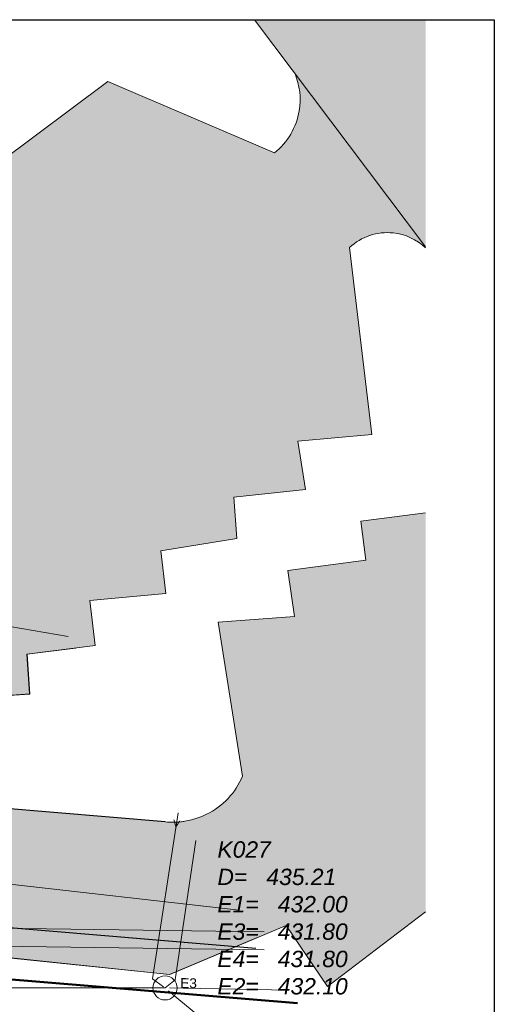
# Model space of a CAD drawing. Header units: metres. Extents: x 2643011 to 2643179, y 1217594 to 1217713.
# Tile 60 of 60: x 2643163 to 2643179, y 1217680 to 1217713. Entities that reach past the tile are written whole.
import ezdxf

# ---------------------------------------------------------------- set-up
doc = ezdxf.new("R2010")
doc.units = ezdxf.units.M
doc.linetypes.add('AUSGEZOGEN', pattern=[0])
for name, color, linetype in [('XR$1$_65365', 7, 'Continuous'), ('XR$1$_65380', 7, 'Continuous'), ('XR$1$_65385', 7, 'Continuous'), ('XR$1$_65387', 7, 'Continuous'), ('XR$1$_65388', 7, 'Continuous'), ('XR$1$_65390', 7, 'Continuous'), ('XR$1$_65391', 7, 'Continuous'), ('XR$1$_65393', 7, 'Continuous'), ('XR$1$_65394', 7, 'Continuous'), ('XR$1$_65405', 7, 'Continuous'), ('XR$1$_65411', 7, 'Continuous'), ('XR$1$_65413', 7, 'Continuous'), ('XR$1$_65414', 7, 'Continuous')]:
    doc.layers.add(name, color=color, linetype=linetype)
doc.styles.add('ARIAL', font='arial.ttf')

# ---------------------------------------------------------------- blocks, each defined once
blk = doc.blocks.new('COMPLEXOBJECT_1')
at = {"layer": 'XR$1$_65393', "color": 6, "linetype": 'AUSGEZOGEN', "lineweight": 20, "transparency": 33554687}
for start, end in [(90, 270), (270, 90)]:
    blk.add_arc((2643168.097, 1217681.04), 0.4, start, end, dxfattribs=at)

msp = doc.modelspace()

# ---------------------------------------------------------------- hatches: boundary and pattern name
at = {"layer": 'XR$1$_65414', "linetype": 'AUSGEZOGEN', "lineweight": 20, "true_color": 0xf0f0ea, "transparency": 33554687}
msp.add_hatch(color=7, dxfattribs=at).paths.add_polyline_path([(2643176.754, 1217713.187), (2643171.065, 1217713.187), (2643176.754, 1217705.645)])
h = msp.add_hatch(color=7, dxfattribs=at)
h.paths.add_polyline_path([(2643156.704, 1217689.347), (2643156.712, 1217689.323), (2643156.712, 1217689.322), (2643156.707, 1217689.327)], flags=16)
h.paths.add_polyline_path([(2643156.72, 1217689.296), (2643156.712, 1217689.323), (2643156.332, 1217691.527), (2643156.336, 1217691.501), (2643156.326, 1217691.542), (2643156.331, 1217691.537), (2643156.328, 1217691.55), (2643156.322, 1217691.599), (2643156.317, 1217691.648), (2643156.312, 1217691.697), (2643156.309, 1217691.747), (2643156.308, 1217691.796), (2643156.307, 1217691.846), (2643156.308, 1217691.895), (2643156.31, 1217691.944), (2643156.313, 1217691.994), (2643156.318, 1217692.043), (2643156.323, 1217692.092), (2643156.33, 1217692.141), (2643156.338, 1217692.19), (2643156.347, 1217692.239), (2643156.358, 1217692.287), (2643156.37, 1217692.335), (2643156.382, 1217692.383), (2643156.396, 1217692.43), (2643156.412, 1217692.477), (2643156.428, 1217692.524), (2643156.445, 1217692.57), (2643156.464, 1217692.616), (2643156.484, 1217692.661), (2643156.505, 1217692.706), (2643156.527, 1217692.75), (2643156.55, 1217692.794), (2643156.574, 1217692.837), (2643156.599, 1217692.88), (2643156.625, 1217692.922), (2643156.653, 1217692.963), (2643156.685, 1217693.01), (2643156.719, 1217693.056), (2643156.755, 1217693.1), (2643156.791, 1217693.144), (2643156.829, 1217693.187), (2643156.868, 1217693.229), (2643156.908, 1217693.269), (2643156.949, 1217693.308), (2643156.991, 1217693.347), (2643157.035, 1217693.383), (2643157.079, 1217693.419), (2643157.125, 1217693.454), (2643157.171, 1217693.487), (2643157.219, 1217693.518), (2643157.267, 1217693.549), (2643157.316, 1217693.578), (2643157.366, 1217693.605), (2643157.416, 1217693.631), (2643157.468, 1217693.656), (2643157.52, 1217693.679), (2643157.573, 1217693.701), (2643157.626, 1217693.721), (2643157.68, 1217693.74), (2643157.734, 1217693.757), (2643157.789, 1217693.773), (2643157.844, 1217693.787), (2643157.9, 1217693.799), (2643157.956, 1217693.81), (2643158.012, 1217693.819), (2643158.068, 1217693.827), (2643158.125, 1217693.833), (2643158.791, 1217688.901), (2643161.264, 1217689.068), (2643161.158, 1217690.635), (2643163.6, 1217690.801), (2643163.511, 1217692.123), (2643165.78, 1217692.413), (2643165.603, 1217693.906), (2643168.123, 1217694.135), (2643167.953, 1217695.55), (2643170.487, 1217695.956), (2643170.387, 1217697.33), (2643172.758, 1217697.592), (2643172.508, 1217699.195), (2643174.971, 1217699.42), (2643174.226, 1217705.622), (2643174.264, 1217705.656), (2643174.302, 1217705.689), (2643174.342, 1217705.721), (2643174.382, 1217705.752), (2643174.423, 1217705.782), (2643174.465, 1217705.811), (2643174.508, 1217705.838), (2643174.551, 1217705.865), (2643174.595, 1217705.89), (2643174.64, 1217705.914), (2643174.686, 1217705.936), (2643174.732, 1217705.957), (2643174.778, 1217705.978), (2643174.825, 1217705.996), (2643174.873, 1217706.014), (2643174.921, 1217706.03), (2643174.97, 1217706.045), (2643175.019, 1217706.058), (2643175.068, 1217706.07), (2643175.118, 1217706.081), (2643175.168, 1217706.09), (2643175.218, 1217706.098), (2643175.268, 1217706.105), (2643175.319, 1217706.11), (2643175.369, 1217706.114), (2643175.42, 1217706.117), (2643175.471, 1217706.118), (2643175.521, 1217706.117), (2643175.572, 1217706.115), (2643175.623, 1217706.112), (2643175.673, 1217706.108), (2643175.712, 1217706.103), (2643175.751, 1217706.098), (2643175.79, 1217706.092), (2643175.828, 1217706.085), (2643175.866, 1217706.077), (2643175.904, 1217706.069), (2643175.942, 1217706.059), (2643175.98, 1217706.049), (2643176.018, 1217706.038), (2643176.055, 1217706.026), (2643176.092, 1217706.014), (2643176.129, 1217706.001), (2643176.165, 1217705.987), (2643176.201, 1217705.972), (2643176.237, 1217705.956), (2643176.272, 1217705.94), (2643176.308, 1217705.923), (2643176.342, 1217705.905), (2643176.377, 1217705.886), (2643176.411, 1217705.867), (2643176.444, 1217705.847), (2643176.477, 1217705.826), (2643176.51, 1217705.805), (2643176.542, 1217705.783), (2643176.574, 1217705.76), (2643176.605, 1217705.736), (2643176.636, 1217705.712), (2643176.666, 1217705.687), (2643176.696, 1217705.662), (2643176.725, 1217705.636), (2643176.754, 1217705.609), (2643176.754, 1217705.645), (2643172.415, 1217711.397), (2643172.43, 1217711.36), (2643172.444, 1217711.322), (2643172.458, 1217711.283), (2643172.471, 1217711.245), (2643172.483, 1217711.206), (2643172.495, 1217711.167), (2643172.506, 1217711.128), (2643172.516, 1217711.089), (2643172.525, 1217711.049), (2643172.534, 1217711.01), (2643172.542, 1217710.97), (2643172.549, 1217710.93), (2643172.556, 1217710.89), (2643172.562, 1217710.85), (2643172.567, 1217710.81), (2643172.572, 1217710.769), (2643172.575, 1217710.729), (2643172.579, 1217710.689), (2643172.581, 1217710.648), (2643172.583, 1217710.607), (2643172.584, 1217710.567), (2643172.584, 1217710.526), (2643172.583, 1217710.486), (2643172.582, 1217710.445), (2643172.58, 1217710.405), (2643172.577, 1217710.364), (2643172.574, 1217710.324), (2643172.57, 1217710.283), (2643172.565, 1217710.243), (2643172.56, 1217710.203), (2643172.553, 1217710.163), (2643172.544, 1217710.11), (2643172.533, 1217710.058), (2643172.522, 1217710.006), (2643172.509, 1217709.954), (2643172.494, 1217709.902), (2643172.479, 1217709.851), (2643172.462, 1217709.8), (2643172.444, 1217709.75), (2643172.425, 1217709.7), (2643172.405, 1217709.651), (2643172.384, 1217709.602), (2643172.361, 1217709.553), (2643172.338, 1217709.505), (2643172.313, 1217709.458), (2643172.287, 1217709.411), (2643172.26, 1217709.365), (2643172.232, 1217709.319), (2643172.203, 1217709.274), (2643172.173, 1217709.23), (2643172.141, 1217709.187), (2643172.109, 1217709.144), (2643172.076, 1217709.102), (2643172.042, 1217709.061), (2643172.007, 1217709.021), (2643171.971, 1217708.982), (2643171.934, 1217708.943), (2643171.896, 1217708.905), (2643171.857, 1217708.868), (2643171.818, 1217708.833), (2643171.777, 1217708.798), (2643171.736, 1217708.764), (2643166.202, 1217711.138), (2643151.346, 1217700.066), (2643156.821, 1217697.724), (2643154.121, 1217695.751), (2643154.012, 1217695.665), (2643153.904, 1217695.577), (2643153.799, 1217695.487), (2643153.695, 1217695.396), (2643153.592, 1217695.302), (2643153.491, 1217695.207), (2643153.393, 1217695.11), (2643153.296, 1217695.011), (2643153.2, 1217694.91), (2643153.107, 1217694.807), (2643153.015, 1217694.703), (2643152.926, 1217694.597), (2643152.838, 1217694.49), (2643152.753, 1217694.38), (2643152.669, 1217694.27), (2643152.588, 1217694.157), (2643152.508, 1217694.044), (2643152.431, 1217693.929), (2643152.356, 1217693.812), (2643152.283, 1217693.694), (2643152.212, 1217693.575), (2643152.144, 1217693.454), (2643152.077, 1217693.332), (2643152.013, 1217693.209), (2643151.952, 1217693.085), (2643151.892, 1217692.96), (2643151.835, 1217692.834), (2643151.78, 1217692.706), (2643151.728, 1217692.578), (2643151.677, 1217692.449), (2643151.63, 1217692.318), (2643151.567, 1217692.134), (2643151.508, 1217691.948), (2643151.455, 1217691.76), (2643151.406, 1217691.572), (2643151.363, 1217691.382), (2643151.324, 1217691.19), (2643151.291, 1217690.998), (2643151.262, 1217690.806), (2643151.238, 1217690.612), (2643151.219, 1217690.418), (2643151.206, 1217690.224), (2643151.197, 1217690.029), (2643151.194, 1217689.834), (2643151.195, 1217689.639), (2643151.202, 1217689.444), (2643151.213, 1217689.249), (2643151.23, 1217689.055), (2643151.252, 1217688.861), (2643151.279, 1217688.668), (2643151.31, 1217688.476), (2643151.347, 1217688.285), (2643151.389, 1217688.094), (2643151.435, 1217687.905), (2643151.487, 1217687.717), (2643151.543, 1217687.53), (2643151.604, 1217687.345), (2643151.67, 1217687.161), (2643151.741, 1217686.98), (2643151.816, 1217686.8), (2643151.896, 1217686.622), (2643151.981, 1217686.447), (2643152.029, 1217686.365), (2643152.079, 1217686.285), (2643152.129, 1217686.205), (2643152.181, 1217686.125), (2643152.233, 1217686.046), (2643152.286, 1217685.968), (2643152.34, 1217685.89), (2643152.395, 1217685.813), (2643152.45, 1217685.737), (2643152.507, 1217685.661), (2643152.565, 1217685.586), (2643152.623, 1217685.511), (2643152.682, 1217685.438), (2643152.742, 1217685.364), (2643152.803, 1217685.292), (2643152.864, 1217685.22), (2643152.927, 1217685.149), (2643152.99, 1217685.079), (2643153.054, 1217685.009), (2643153.119, 1217684.94), (2643153.185, 1217684.872), (2643153.251, 1217684.805), (2643153.318, 1217684.738), (2643153.386, 1217684.672), (2643153.455, 1217684.607), (2643153.524, 1217684.543), (2643153.594, 1217684.479), (2643153.665, 1217684.417), (2643153.737, 1217684.355), (2643153.809, 1217684.294), (2643153.882, 1217684.233), (2643153.968, 1217684.164), (2643154.055, 1217684.096), (2643154.142, 1217684.03), (2643154.231, 1217683.964), (2643154.321, 1217683.9), (2643154.411, 1217683.836), (2643154.502, 1217683.774), (2643154.594, 1217683.714), (2643154.687, 1217683.654), (2643154.781, 1217683.596), (2643154.875, 1217683.538), (2643154.97, 1217683.483), (2643155.066, 1217683.428), (2643155.162, 1217683.375), (2643155.26, 1217683.323), (2643155.358, 1217683.272), (2643155.456, 1217683.222), (2643155.555, 1217683.174), (2643155.655, 1217683.127), (2643155.756, 1217683.082), (2643155.857, 1217683.038), (2643155.958, 1217682.995), (2643156.061, 1217682.953), (2643156.163, 1217682.913), (2643156.267, 1217682.875), (2643156.37, 1217682.837), (2643156.475, 1217682.801), (2643156.579, 1217682.767), (2643156.684, 1217682.733), (2643156.79, 1217682.701), (2643156.896, 1217682.671), (2643168.25, 1217681.487), (2643171.132, 1217682.707), (2643172.122, 1217683.117), (2643173.497, 1217681.083), (2643176.754, 1217683.571), (2643176.754, 1217696.818), (2643174.597, 1217696.535), (2643174.767, 1217695.241), (2643172.175, 1217694.901), (2643172.401, 1217693.375), (2643169.863, 1217693.179), (2643170.671, 1217688.07), (2643170.648, 1217688.017), (2643170.624, 1217687.965), (2643170.598, 1217687.914), (2643170.572, 1217687.863), (2643170.544, 1217687.813), (2643170.516, 1217687.764), (2643170.486, 1217687.715), (2643170.455, 1217687.667), (2643170.423, 1217687.619), (2643170.39, 1217687.573), (2643170.355, 1217687.527), (2643170.32, 1217687.482), (2643170.284, 1217687.437), (2643170.246, 1217687.394), (2643170.208, 1217687.352), (2643170.169, 1217687.31), (2643170.129, 1217687.269), (2643170.088, 1217687.229), (2643170.046, 1217687.19), (2643170.003, 1217687.153), (2643169.959, 1217687.116), (2643169.914, 1217687.08), (2643169.869, 1217687.045), (2643169.823, 1217687.011), (2643169.776, 1217686.978), (2643169.728, 1217686.947), (2643169.68, 1217686.916), (2643169.631, 1217686.887), (2643169.581, 1217686.859), (2643169.53, 1217686.831), (2643169.479, 1217686.805), (2643169.438, 1217686.785), (2643169.397, 1217686.766), (2643169.355, 1217686.748), (2643169.312, 1217686.73), (2643169.27, 1217686.713), (2643169.227, 1217686.697), (2643169.183, 1217686.682), (2643169.14, 1217686.667), (2643169.096, 1217686.653), (2643169.052, 1217686.64), (2643169.008, 1217686.628), (2643168.963, 1217686.617), (2643168.919, 1217686.606), (2643168.874, 1217686.597), (2643168.829, 1217686.588), (2643168.784, 1217686.58), (2643168.738, 1217686.573), (2643168.693, 1217686.566), (2643168.647, 1217686.561), (2643168.602, 1217686.556), (2643168.556, 1217686.552), (2643168.51, 1217686.549), (2643168.464, 1217686.547), (2643168.419, 1217686.546), (2643168.373, 1217686.545), (2643168.327, 1217686.545), (2643168.281, 1217686.547), (2643168.235, 1217686.549), (2643168.189, 1217686.551), (2643168.144, 1217686.555), (2643168.098, 1217686.56), (2643158.995, 1217687.326), (2643158.945, 1217687.335), (2643158.896, 1217687.345), (2643158.847, 1217687.356), (2643158.798, 1217687.367), (2643158.75, 1217687.38), (2643158.701, 1217687.393), (2643158.653, 1217687.407), (2643158.605, 1217687.422), (2643158.558, 1217687.438), (2643158.51, 1217687.455), (2643158.463, 1217687.472), (2643158.416, 1217687.49), (2643158.37, 1217687.509), (2643158.324, 1217687.529), (2643158.278, 1217687.55), (2643158.233, 1217687.571), (2643158.187, 1217687.593), (2643158.143, 1217687.616), (2643158.099, 1217687.64), (2643158.055, 1217687.664), (2643158.011, 1217687.689), (2643157.968, 1217687.715), (2643157.926, 1217687.742), (2643157.884, 1217687.769), (2643157.842, 1217687.797), (2643157.801, 1217687.826), (2643157.76, 1217687.856), (2643157.72, 1217687.886), (2643157.681, 1217687.917), (2643157.642, 1217687.948), (2643157.603, 1217687.98), (2643157.563, 1217688.015), (2643157.523, 1217688.051), (2643157.484, 1217688.088), (2643157.446, 1217688.125), (2643157.408, 1217688.163), (2643157.371, 1217688.202), (2643157.335, 1217688.241), (2643157.299, 1217688.281), (2643157.264, 1217688.321), (2643157.23, 1217688.362), (2643157.197, 1217688.404), (2643157.164, 1217688.447), (2643157.132, 1217688.49), (2643157.101, 1217688.533), (2643157.071, 1217688.577), (2643157.042, 1217688.622), (2643157.013, 1217688.667), (2643156.986, 1217688.713), (2643156.959, 1217688.759), (2643156.933, 1217688.806), (2643156.907, 1217688.853), (2643156.883, 1217688.901), (2643156.86, 1217688.949), (2643156.837, 1217688.997), (2643156.815, 1217689.046), (2643156.794, 1217689.095), (2643156.774, 1217689.145), (2643156.755, 1217689.195), (2643156.737, 1217689.245)])

# ---------------------------------------------------------------- linework, layer by layer
at = {"layer": 'XR$1$_65365', "color": 7, "linetype": 'AUSGEZOGEN', "lineweight": 25, "transparency": 33554687}
for p, q in [((2643011.034, 1217713.187), (2643179.034, 1217713.187)), ((2643179.034, 1217713.187), (2643179.034, 1217594.387))]:
    msp.add_line(p, q, dxfattribs=at)
at = {"layer": 'XR$1$_65380', "color": 6, "linetype": 'AUSGEZOGEN', "lineweight": 20, "transparency": 33554687}
for p, q in [((2643168.56, 1217680.658), (2643168.213, 1217680.945)), ((2643171.187, 1217678.492), (2643168.56, 1217680.658))]:
    msp.add_line(p, q, dxfattribs=at)
at = {"layer": 'XR$1$_65385', "color": 4, "linetype": 'AUSGEZOGEN', "lineweight": 20, "transparency": 33554687}
msp.add_line((2643170.558, 1217683.625), (2643075.596, 1217694.36), dxfattribs=at)
at = {"layer": 'XR$1$_65388', "color": 6, "linetype": 'AUSGEZOGEN', "lineweight": 20, "transparency": 33554687}
for p, q in [((2643112.508, 1217683.694), (2643171.394, 1217682.902)), ((2643112.5, 1217683.094), (2643171.386, 1217682.302))]:
    msp.add_line(p, q, dxfattribs=at)
at = {"layer": 'XR$1$_65391', "color": 6, "linetype": 'AUSGEZOGEN', "lineweight": 20, "transparency": 33554687}
for p, q in [((2643147.724, 1217695.637), (2643164.878, 1217692.706)), ((2643168.538, 1217686.855), (2643167.683, 1217681.336)), ((2643169.116, 1217685.931), (2643168.435, 1217681.313)), ((2643167.683, 1217681.336), (2643168.049, 1217681.074)), ((2643167.497, 1217681.039), (2643142.043, 1217681.041)), ((2643168.097, 1217681.04), (2643167.497, 1217681.039)), ((2643168.435, 1217681.313), (2643168.097, 1217681.04)), ((2643168.697, 1217681.029), (2643168.247, 1217681.037)), ((2643172.224, 1217680.963), (2643168.697, 1217681.029))]:
    msp.add_line(p, q, dxfattribs=at)
at = {"layer": 'XR$1$_65394', "color": 3, "linetype": 'AUSGEZOGEN', "lineweight": 25, "transparency": 33554687}
msp.add_line((2643071.712, 1217690.728), (2643171.115, 1217682.36), dxfattribs=at)
at = {"layer": 'XR$1$_65405', "color": 250, "linetype": 'AUSGEZOGEN', "lineweight": 50, "transparency": 33554687}
for p, q in [((2643150.452, 1217682.364), (2643172.493, 1217680.533)), ((2643172.493, 1217680.533), (2643150.452, 1217682.364))]:
    msp.add_line(p, q, dxfattribs=at)
at = {"layer": 'XR$1$_65411', "color": 8, "linetype": 'AUSGEZOGEN', "lineweight": 18, "transparency": 33554687}
for p, q in [((2643174.226, 1217705.622), (2643174.971, 1217699.42)), ((2643174.971, 1217699.42), (2643172.508, 1217699.195)), ((2643172.508, 1217699.195), (2643172.758, 1217697.592)), ((2643172.758, 1217697.592), (2643170.387, 1217697.33)), ((2643170.387, 1217697.33), (2643170.487, 1217695.956)), ((2643174.597, 1217696.535), (2643176.754, 1217696.818)), ((2643174.767, 1217695.241), (2643174.597, 1217696.535)), ((2643170.487, 1217695.956), (2643167.953, 1217695.55)), ((2643167.953, 1217695.55), (2643168.123, 1217694.135)), ((2643172.175, 1217694.901), (2643174.767, 1217695.241)), ((2643172.401, 1217693.375), (2643172.175, 1217694.901)), ((2643168.123, 1217694.135), (2643165.603, 1217693.906)), ((2643165.603, 1217693.906), (2643165.78, 1217692.413)), ((2643169.863, 1217693.179), (2643172.401, 1217693.375)), ((2643170.671, 1217688.07), (2643169.863, 1217693.179)), ((2643165.78, 1217692.413), (2643163.511, 1217692.123)), ((2643163.511, 1217692.123), (2643163.6, 1217690.801)), ((2643163.6, 1217690.801), (2643161.158, 1217690.635)), ((2643158.995, 1217687.326), (2643168.098, 1217686.56)), ((2643168.25, 1217681.487), (2643156.896, 1217682.671)), ((2643171.132, 1217682.707), (2643168.25, 1217681.487))]:
    msp.add_line(p, q, dxfattribs=at)
for centre, radius, start, end in [((2643175.483, 1217704.276), 1.841, 84.0504, 133.0305), ((2643175.482, 1217704.274), 1.844, 46.4146, 84.0499), ((2643168.373, 1217689.041), 2.495, 296.3329, 337.0822), ((2643168.367, 1217689.05), 2.505, 263.8232, 296.3561)]:
    msp.add_arc(centre, radius, start, end, dxfattribs=at)
at = {"layer": 'XR$1$_65413', "color": 8, "linetype": 'AUSGEZOGEN', "lineweight": 18, "transparency": 33554687}
for p, q in [((2643171.065, 1217713.187), (2643176.754, 1217705.645)), ((2643166.202, 1217711.138), (2643151.343, 1217700.064)), ((2643171.736, 1217708.764), (2643166.202, 1217711.138)), ((2643163.516, 1217692.117), (2643165.119, 1217692.321)), ((2643163.605, 1217690.795), (2643163.516, 1217692.117)), ((2643161.163, 1217690.629), (2643163.605, 1217690.795)), ((2643168.102, 1217686.553), (2643158.999, 1217687.32)), ((2643173.497, 1217681.083), (2643176.754, 1217683.571)), ((2643168.254, 1217681.481), (2643172.122, 1217683.117)), ((2643172.122, 1217683.117), (2643173.497, 1217681.083)), ((2643156.896, 1217682.671), (2643168.25, 1217681.487)), ((2643156.9, 1217682.665), (2643168.254, 1217681.481)), ((2643168.25, 1217681.487), (2643171.132, 1217682.707))]:
    msp.add_line(p, q, dxfattribs=at)
for centre, radius, start, end in [((2643170.292, 1217710.535), 2.292, 350.6603, 22.1309), ((2643170.312, 1217710.534), 2.272, 308.8107, 350.5963), ((2643168.372, 1217689.044), 2.505, 263.8189, 277.9999)]:
    msp.add_arc(centre, radius, start, end, dxfattribs=at)

# ---------------------------------------------------------------- block references
at = {"layer": 'XR$1$_65393', "color": 6, "linetype": 'AUSGEZOGEN', "lineweight": 20, "transparency": 33554687}
msp.add_blockref('COMPLEXOBJECT_1', (0, 0), dxfattribs=at)

# ---------------------------------------------------------------- texts
at = {"layer": 'XR$1$_65387', "color": 6, "linetype": 'AUSGEZOGEN', "lineweight": -3, "transparency": 33554687, "char_height": 0.54375, "attachment_point": 7, "style": 'ARIAL'}
for s, insert, width in [('\\A1;{\\fArial|i1|b0;\\H0.543750;\\W1.000000;\\C6;K027}\\P', (2643169.837, 1217685.356), 2.05766), ('\\A1;{\\fArial|i1|b0;\\H0.543750;\\W1.000000;\\C6;D=   435.21}\\P', (2643169.837, 1217684.447), 4.2296), ('\\A1;{\\fArial|i1|b0;\\H0.543750;\\W1.000000;\\C6;E1=   432.00}\\P', (2643169.836, 1217683.539), 4.61045), ('\\A1;{\\fArial|i1|b0;\\H0.543750;\\W1.000000;\\C6;E3=   431.80}\\P', (2643169.836, 1217682.63), 4.61045), ('\\A1;{\\fArial|i1|b0;\\H0.543750;\\W1.000000;\\C6;E4=   431.80}\\P', (2643169.836, 1217681.722), 4.61045), ('\\A1;{\\fArial|i1|b0;\\H0.543750;\\W1.000000;\\C6;E2=   432.10}\\P', (2643169.836, 1217680.814), 4.61045)]:
    msp.add_mtext(s, dxfattribs=dict(at, insert=insert, width=width))
at = {"layer": 'XR$1$_65390', "color": 6, "linetype": 'AUSGEZOGEN', "lineweight": -3, "transparency": 33554687, "char_height": 0.3263, "attachment_point": 7, "style": 'ARIAL'}
for s, insert, width, rotation in [('\\W0.98;>', (2643168.342, 1217686.656), 0.42678, 261.1977), ('\\W1.00;E3', (2643168.597, 1217681.036), 0.72252, 358.9278)]:
    msp.add_mtext(s, dxfattribs=dict(at, insert=insert, width=width, rotation=rotation))

doc.saveas('drawing.dxf')
